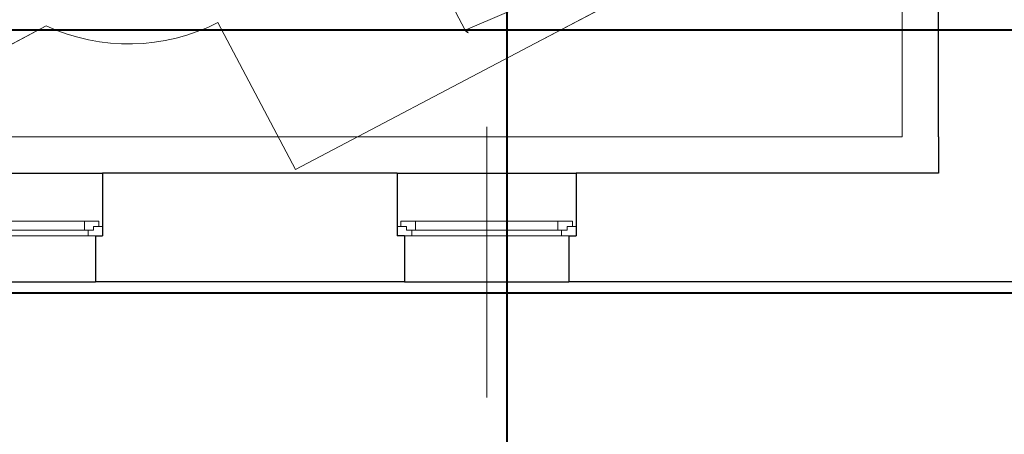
# Model space of a CAD drawing. Header units: millimetres. Extents: x 6612729504 to 6612744462, y 5733542327 to 5733549367.
# Tile 29 of 109: x 6612736187 to 6612736595, y 5733544066 to 5733544237. Entities that reach past the tile are written whole.
import ezdxf

# ---------------------------------------------------------------- set-up
doc = ezdxf.new("R2010")
doc.units = ezdxf.units.MM
doc.header["$MEASUREMENT"] = 0
for name, color, linetype in [('!!!!_SCIANY GRUBE', 7, 'Continuous'), ('_ATECHN-MEBLE', 7, 'Continuous'), ('A_Stolarka_okna', 7, 'Continuous'), ('inw_STOLARKAOKIENNA', 7, 'Continuous'), ('inw_słupy STAL', 7, 'Continuous'), ('inw_WIDOK', 7, 'Continuous')]:
    doc.layers.add(name, color=color, linetype=linetype)

msp = doc.modelspace()

# ---------------------------------------------------------------- linework, layer by layer
at = {"layer": '!!!!_SCIANY GRUBE', "color": 252, "lineweight": 30}
for p, q in [((6612736567.516485, 5733544188.844682), (6612736567.516485, 5733544279.844682)), ((6612736567.516485, 5733544188.844682), (6612736567.516485, 5733544173.844682)), ((6612736219.516485, 5733544173.844682), (6612736221.516485, 5733544173.844682)), ((6612736343.516485, 5733544173.844682), (6612736221.516485, 5733544173.844682)), ((6612736221.516485, 5733544173.844682), (6612736221.516485, 5733544147.902629)), ((6612736343.516485, 5733544173.844682), (6612736343.516485, 5733544147.902629)), ((6612736567.516485, 5733544173.844682), (6612736417.516485, 5733544173.844682)), ((6612736417.516485, 5733544173.844682), (6612736417.516485, 5733544147.902629)), ((6612736218.516485, 5733544147.902629), (6612736218.516485, 5733544128.844682)), ((6612736218.516485, 5733544147.902629), (6612736221.516485, 5733544147.902629)), ((6612736346.516485, 5733544147.902629), (6612736343.516485, 5733544147.902629)), ((6612736346.516485, 5733544147.902629), (6612736346.516485, 5733544128.844682)), ((6612736414.516485, 5733544147.902629), (6612736414.516485, 5733544128.844682)), ((6612736414.516485, 5733544147.902629), (6612736417.516485, 5733544147.902629)), ((6612736346.516485, 5733544128.844682), (6612736218.516485, 5733544128.844682)), ((6612736718.516485, 5733544128.844682), (6612736414.516485, 5733544128.844682))]:
    msp.add_line(p, q, dxfattribs=at)
at = {"layer": '_ATECHN-MEBLE', "color": 252, "lineweight": 18}
for p, q in [((6612736494.24907, 5733544276.897272), (6612736397.774149, 5733544226.074118)), ((6612736198.208325, 5733544234.761578), (6612736173.835769, 5733544221.922073)), ((6612736301.299228, 5733544175.250963), (6612736269.220162, 5733544236.144965)), ((6612736397.774149, 5733544226.074118), (6612736301.299228, 5733544175.250963))]:
    msp.add_line(p, q, dxfattribs=at)
at = {"layer": '_ATECHN-MEBLE', "color": 252, "lineweight": 18, "flags": 128}
msp.add_lwpolyline([(6612736025.516484, 5733544865.844683), (6612736552.516485, 5733544865.844683), (6612736552.516485, 5733544188.844682), (6612736025.516484, 5733544188.844682)], close=True, dxfattribs=at)
for points in [[(6612736107.051344, 5733544777.925919, -0.1590225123), (6612736176.950421, 5733544789.663687, -0.2531049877), (6612736251.557931, 5733544740.295979), (6612736346.728783, 5733544559.648767, -0.232067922), (6612736418.891846, 5733544556.123077), (6612736443.264233, 5733544568.962906), (6612736527.841944, 5733544408.418654), (6612736503.469558, 5733544395.578826, -0.2287950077), (6612736462.169862, 5733544337.795351), (6612736494.249736, 5733544276.901775), (6612736397.77549, 5733544226.07734), (6612736301.301243, 5733544175.252904), (6612736269.22137, 5733544236.14648, -0.2287950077), (6612736198.209551, 5733544234.762149), (6612736173.837164, 5733544221.92232), (6612736089.259452, 5733544382.466572), (6612736113.631839, 5733544395.3064, -0.232067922), (6612736151.533083, 5733544456.816025), (6612736056.366182, 5733544637.465319, -0.2531049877), (6612736057.842016, 5733544726.915154, -0.1590225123)], [(6612736406.890707, 5733544251.601574), (6612736395.051112, 5733544274.07533, 0.1542522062), (6612736394.932085, 5733544274.196091), (6612736359.697814, 5733544255.634018, 0.1542522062), (6612736359.730099, 5733544255.46756), (6612736371.569694, 5733544232.993804, 0.3026562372), (6612736375.30123, 5733544231.717235), (6612736405.83332, 5733544247.80211, 0.3026562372)]]:
    msp.add_lwpolyline(points, format="xyb", close=True, dxfattribs=at)
at = {"layer": '_ATECHN-MEBLE', "color": 252, "lineweight": 18}
msp.add_arc((6612736232.281771, 5733544308.984781), 81.67058, 245.34182993, 296.89054467, dxfattribs=at)
at = {"layer": 'A_Stolarka_okna', "color": 252, "lineweight": 20}
msp.add_line((6612736380.516485, 5733544193.026764), (6612736380.516485, 5733544080.884551), dxfattribs=at)
at = {"layer": 'inw_STOLARKAOKIENNA', "color": 252, "lineweight": 18}
for p, q in [((6612736155.016485, 5733544153.902629), (6612736214.016485, 5733544153.902629)), ((6612736351.016485, 5733544153.902629), (6612736410.016485, 5733544153.902629)), ((6612736155.016485, 5733544150.152629), (6612736214.016485, 5733544150.152629)), ((6612736351.016485, 5733544150.152629), (6612736410.016485, 5733544150.152629)), ((6612736153.516485, 5733544147.902629), (6612736215.516485, 5733544147.902629)), ((6612736349.516485, 5733544147.902629), (6612736411.516485, 5733544147.902629))]:
    msp.add_line(p, q, dxfattribs=at)
at = {"layer": 'inw_STOLARKAOKIENNA', "color": 252, "lineweight": 18, "flags": 128}
for points in [[(6612736220.016485, 5733544151.652629), (6612736217.766485, 5733544151.652629), (6612736217.766485, 5733544150.152629), (6612736214.016485, 5733544150.152629), (6612736214.016485, 5733544153.902629), (6612736220.016485, 5733544153.902629)], [(6612736345.016485, 5733544151.652629), (6612736347.266485, 5733544151.652629), (6612736347.266485, 5733544150.152629), (6612736351.016485, 5733544150.152629), (6612736351.016485, 5733544153.902629), (6612736345.016485, 5733544153.902629)], [(6612736416.016485, 5733544151.652629), (6612736413.766485, 5733544151.652629), (6612736413.766485, 5733544150.152629), (6612736410.016485, 5733544150.152629), (6612736410.016485, 5733544153.902629), (6612736416.016485, 5733544153.902629)], [(6612736221.516485, 5733544147.902629), (6612736215.516485, 5733544147.902629), (6612736215.516485, 5733544150.152629), (6612736217.766485, 5733544150.152629), (6612736217.766485, 5733544151.652629), (6612736221.516485, 5733544151.652629)], [(6612736343.516485, 5733544147.902629), (6612736349.516485, 5733544147.902629), (6612736349.516485, 5733544150.152629), (6612736347.266485, 5733544150.152629), (6612736347.266485, 5733544151.652629), (6612736343.516485, 5733544151.652629)], [(6612736417.516485, 5733544147.902629), (6612736411.516485, 5733544147.902629), (6612736411.516485, 5733544150.152629), (6612736413.766485, 5733544150.152629), (6612736413.766485, 5733544151.652629), (6612736417.516485, 5733544151.652629)]]:
    msp.add_lwpolyline(points, close=True, dxfattribs=at)
at = {"layer": 'inw_słupy STAL', "color": 252, "lineweight": 40}
for p, q in [((6612736388.917496, 5733544375.14598), (6612736388.917496, 5733543457.131468)), ((6612738193.618263, 5733544233.092226), (6612731668.194652, 5733544233.092226)), ((6612738193.618263, 5733544124.092226), (6612731668.194652, 5733544124.092226))]:
    msp.add_line(p, q, dxfattribs=at)
at = {"layer": 'inw_WIDOK', "color": 252, "lineweight": 30}
for p, q in [((6612736147.516485, 5733544173.844682), (6612736221.516485, 5733544173.844682)), ((6612736343.516485, 5733544173.844682), (6612736417.516485, 5733544173.844682)), ((6612736150.516485, 5733544128.844682), (6612736218.516485, 5733544128.844682)), ((6612736346.516485, 5733544128.844682), (6612736414.516485, 5733544128.844682))]:
    msp.add_line(p, q, dxfattribs=at)

doc.saveas('drawing.dxf')
